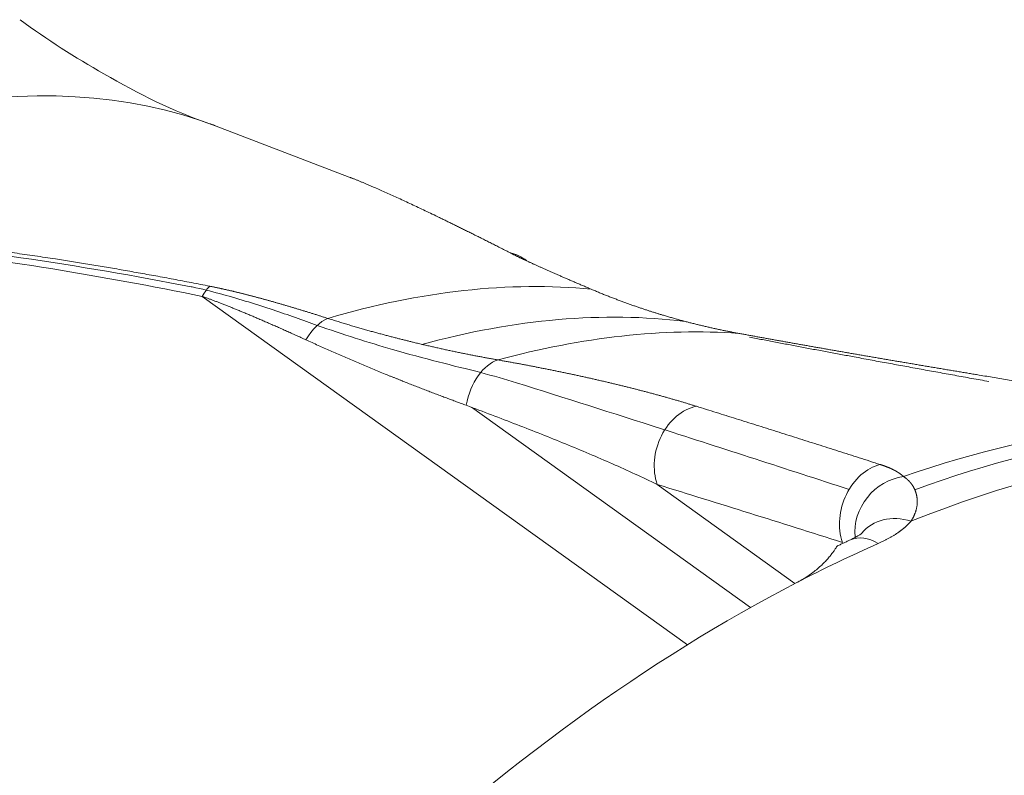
# Model space of a CAD drawing. Header units: millimetres. Extents: x 35469 to 44263, y -24881 to -16268.
# Tile 229 of 231: x 44151.27 to 44156.74, y -24496.73 to -24492.53. Entities that reach past the tile are written whole.
import ezdxf

# ---------------------------------------------------------------- set-up
doc = ezdxf.new("R2010")
doc.units = ezdxf.units.MM
doc.header["$LTSCALE"] = 0.3175
doc.layers.add('1轮廓实线层', color=7, linetype='Continuous', lineweight=18)

# ---------------------------------------------------------------- blocks, each defined once
blk = doc.blocks.new('MR20E-1840-Z')
at = {"layer": '1轮廓实线层'}
for p, q in [((15762.6374, -10777.1082), (15761.8744, -10776.8164)), ((15764.492, -10779.6963), (15761.7984, -10777.762)), ((15763.2928, -10778.377), (15764.8424, -10779.4897)), ((15764.3246, -10778.8065), (15765.0896, -10779.3559))]:
    blk.add_line(p, q, dxfattribs=at)
for centre, major_axis, ratio, start_param, end_param in [((15758.391, -10783.2797), (3.8729, 6.271), 0.556892, 0.105211, 0.851382), ((15763.4257, -10777.8068), (-0.1349, -0.268), 0.84632, 2.964574, 3.352845), ((15761.8189, -10777.9843), (0.0595, 0.294), 0.305414, 0.388968, 0.777239), ((15760.9274, -10784.8461), (-4.1693, -6.7508), 0.556892, 3.408294, 3.695737), ((15762.4688, -10778.1642), (0.0923, 0.2854), 0.513112, 0.414047, 1.144432), ((15761.3343, -10785.0975), (-4.2168, -6.8278), 0.556892, 3.391363, 3.677641), ((15761.7265, -10785.3397), (4.3105, 6.9796), 0.556892, 0.283632, 0.537214), ((15763.4459, -10778.4064), (0.0522, 0.2954), 0.622245, 0.303884, 1.545073), ((15764.5501, -10778.663), (0.0882, 0.2867), 0.786459, 0.405428, 2.316277), ((15764.1442, -10786.8328), (-4.8884, -7.9152), 0.556892, 3.362829, 3.741203), ((15764.3024, -10786.9305), (4.9262, 7.9764), 0.556892, 0.239284, 0.616222), ((15764.4685, -10787.0331), (4.9262, 7.9764), 0.556892, 0.175724, 0.645122), ((15765.5783, -10778.9841), (0.0906, 0.286), 0.783561, 0.446469, 2.322657), ((15765.7096, -10779.05), (-0.1985, -0.2249), 0.926345, 3.963198, 5.562653), ((15765.6932, -10779.2669), (-0.229, 0.1939), 0.828999, 5.179153, 6.304055), ((15765.5184, -10779.3879), (-0.1208, 0.2746), 0.64583, 5.529851, 6.283605), ((15764.5144, -10787.0614), (4.9262, 7.9764), 0.556892, 0.680019, 0.749147), ((15764.5144, -10787.0614), (4.9262, 7.9764), 0.556892, 0.749147, 1.118896)]:
    blk.add_ellipse(centre, major_axis=major_axis, ratio=ratio, start_param=start_param, end_param=end_param, dxfattribs=at)
for points, knots in [([(15761.8694, -10776.8123), (15761.858, -10776.8087), (15761.6542, -10776.7428), (15761.2724, -10776.5499), (15760.9371, -10776.3364), (15760.7861, -10776.2255)], [0, 0, 0, 0, 0.031157, 0.555403, 1, 1, 1, 1]), ([(15763.51, -10777.5209), (15763.5056, -10777.5187), (15763.497, -10777.5143), (15763.4841, -10777.5077), (15763.4712, -10777.5012), (15763.4585, -10777.4947), (15763.4458, -10777.4883), (15763.4332, -10777.4819), (15763.4208, -10777.4756), (15763.4083, -10777.4693), (15763.396, -10777.4631), (15763.3838, -10777.4569), (15763.3716, -10777.4508), (15763.3596, -10777.4448), (15763.3476, -10777.4387), (15763.3357, -10777.4328), (15763.3239, -10777.4269), (15763.3121, -10777.421), (15763.3005, -10777.4152), (15763.2889, -10777.4095), (15763.2775, -10777.4038), (15763.2661, -10777.3981), (15763.2548, -10777.3925), (15763.2436, -10777.387), (15763.2324, -10777.3815), (15763.2214, -10777.376), (15763.2104, -10777.3706), (15763.1996, -10777.3653), (15763.1888, -10777.36), (15763.1781, -10777.3547), (15763.1675, -10777.3495), (15763.157, -10777.3444), (15763.1465, -10777.3393), (15763.1362, -10777.3343), (15763.1259, -10777.3293), (15763.1157, -10777.3243), (15763.0821, -10777.308), (15763.0264, -10777.2813), (15762.951, -10777.2457), (15762.8796, -10777.2126), (15762.8122, -10777.1822), (15762.7665, -10777.1621), (15762.7401, -10777.1508), (15762.7317, -10777.1472), (15762.7233, -10777.1436), (15762.715, -10777.1401), (15762.7068, -10777.1367), (15762.6987, -10777.1333), (15762.6907, -10777.13), (15762.6828, -10777.1267), (15762.675, -10777.1235), (15762.6673, -10777.1204), (15762.6597, -10777.1173), (15762.6522, -10777.1143), (15762.6448, -10777.1113), (15762.6375, -10777.1084), (15762.6302, -10777.1055), (15762.624, -10777.1031), (15762.6202, -10777.1016), (15762.6188, -10777.1011)], [0, 0, 0, 0, 0.012782, 0.025506, 0.038171, 0.050778, 0.063326, 0.075817, 0.088249, 0.100623, 0.112939, 0.125197, 0.137397, 0.149539, 0.161622, 0.173648, 0.185616, 0.197527, 0.209379, 0.221174, 0.232911, 0.24459, 0.256211, 0.267776, 0.279282, 0.290731, 0.302123, 0.313457, 0.324734, 0.335953, 0.347115, 0.358221, 0.369268, 0.380259, 0.391193, 0.40207, 0.41289, 0.499345, 0.58383, 0.666375, 0.747009, 0.825765, 0.83667, 0.847521, 0.858318, 0.869062, 0.879751, 0.890388, 0.900971, 0.911501, 0.921977, 0.932401, 0.942772, 0.95309, 0.963356, 0.97357, 0.983731, 0.99384, 1, 1, 1, 1]), ([(15758.3162, -10777.5252), (15758.3187, -10777.5245), (15758.3238, -10777.5231), (15758.3314, -10777.5211), (15758.339, -10777.5191), (15758.3467, -10777.5171), (15758.3543, -10777.5152), (15758.362, -10777.5132), (15758.3698, -10777.5113), (15758.3776, -10777.5094), (15758.3854, -10777.5075), (15758.3932, -10777.5056), (15758.401, -10777.5038), (15758.4089, -10777.5019), (15758.4168, -10777.5001), (15758.4248, -10777.4983), (15758.4327, -10777.4965), (15758.4407, -10777.4948), (15758.4488, -10777.493), (15758.4568, -10777.4913), (15758.4649, -10777.4896), (15758.473, -10777.4879), (15758.4812, -10777.4862), (15758.4893, -10777.4846), (15758.4975, -10777.483), (15758.5057, -10777.4813), (15758.514, -10777.4798), (15758.5223, -10777.4782), (15758.5306, -10777.4766), (15758.5389, -10777.4751), (15758.5473, -10777.4736), (15758.5557, -10777.472), (15758.5641, -10777.4706), (15758.5726, -10777.4691), (15758.5811, -10777.4676), (15758.5896, -10777.4662), (15758.5981, -10777.4648), (15758.6067, -10777.4634), (15758.6153, -10777.462), (15758.6239, -10777.4607), (15758.6326, -10777.4593), (15758.6413, -10777.458), (15758.65, -10777.4567), (15758.6587, -10777.4554), (15758.6675, -10777.4541), (15758.6763, -10777.4529), (15758.6851, -10777.4517), (15758.694, -10777.4504), (15758.7029, -10777.4493), (15758.7118, -10777.4481), (15758.7208, -10777.4469), (15758.7297, -10777.4458), (15758.7387, -10777.4447), (15758.7478, -10777.4436), (15758.7568, -10777.4425), (15758.7659, -10777.4414), (15758.775, -10777.4403), (15758.7842, -10777.4393), (15758.7934, -10777.4383), (15758.8026, -10777.4373), (15758.8118, -10777.4363), (15758.8211, -10777.4354), (15758.8304, -10777.4344), (15758.8397, -10777.4335), (15758.849, -10777.4326), (15758.8584, -10777.4317), (15758.8678, -10777.4308), (15758.8773, -10777.43), (15758.8867, -10777.4292), (15758.8962, -10777.4283), (15758.9057, -10777.4275), (15758.9153, -10777.4268), (15758.9249, -10777.426), (15758.9345, -10777.4253), (15758.9441, -10777.4245), (15758.9538, -10777.4238), (15758.9635, -10777.4231), (15758.9732, -10777.4225), (15758.983, -10777.4218), (15758.9928, -10777.4212), (15759.0026, -10777.4206), (15759.0124, -10777.42), (15759.0223, -10777.4194), (15759.0322, -10777.4188), (15759.0422, -10777.4183), (15759.0521, -10777.4178), (15759.0621, -10777.4172), (15759.0721, -10777.4168), (15759.0822, -10777.4163), (15759.0923, -10777.4158), (15759.1024, -10777.4154), (15759.1125, -10777.415), (15759.1227, -10777.4146), (15759.1329, -10777.4142), (15759.1431, -10777.4138), (15759.1533, -10777.4135), (15759.1636, -10777.4131), (15759.1739, -10777.4128), (15759.1843, -10777.4125), (15759.1946, -10777.4123), (15759.205, -10777.412), (15759.2155, -10777.4118), (15759.2259, -10777.4115), (15759.2364, -10777.4113), (15759.2469, -10777.4111), (15759.2575, -10777.411), (15759.2681, -10777.4108), (15759.2787, -10777.4107), (15759.2893, -10777.4106), (15759.3, -10777.4105), (15759.3106, -10777.4104), (15759.3214, -10777.4103), (15759.3321, -10777.4103), (15759.3429, -10777.4102), (15759.3537, -10777.4102), (15759.3646, -10777.4102), (15759.3754, -10777.4103), (15759.3863, -10777.4103), (15759.3972, -10777.4104), (15759.4082, -10777.4105), (15759.4192, -10777.4105), (15759.4302, -10777.4107), (15759.4413, -10777.4108), (15759.4523, -10777.4109), (15759.4634, -10777.4111), (15759.4746, -10777.4113), (15759.4857, -10777.4115), (15759.4969, -10777.4117), (15759.5081, -10777.412), (15759.5194, -10777.4122), (15759.5307, -10777.4125), (15759.542, -10777.4128), (15759.5533, -10777.4131), (15759.5647, -10777.4134), (15759.5761, -10777.4138), (15759.5875, -10777.4141), (15759.599, -10777.4145), (15759.6105, -10777.4149), (15759.622, -10777.4153), (15759.6335, -10777.4157), (15759.6451, -10777.4162), (15759.6567, -10777.4167), (15759.6684, -10777.4172), (15759.68, -10777.4177), (15759.6917, -10777.4182), (15759.7034, -10777.4187), (15759.7152, -10777.4193), (15759.727, -10777.4198), (15759.7388, -10777.4204), (15759.7506, -10777.421), (15759.7625, -10777.4217), (15759.7744, -10777.4223), (15759.7864, -10777.423), (15759.7983, -10777.4237), (15759.8103, -10777.4244), (15759.8223, -10777.4251), (15759.8344, -10777.4258), (15759.8465, -10777.4265), (15759.8586, -10777.4273), (15759.8707, -10777.4281), (15759.8829, -10777.4289), (15759.8951, -10777.4297), (15759.9073, -10777.4306), (15759.9196, -10777.4314), (15759.9319, -10777.4323), (15759.9442, -10777.4332), (15759.9565, -10777.4341), (15759.9689, -10777.435), (15759.9813, -10777.4359), (15759.9938, -10777.4369), (15760.0062, -10777.4379), (15760.0187, -10777.4389), (15760.0313, -10777.4399), (15760.0438, -10777.4409), (15760.0564, -10777.442), (15760.069, -10777.443), (15760.0817, -10777.4441), (15760.0943, -10777.4452), (15760.1378, -10777.449), (15760.2125, -10777.456), (15760.3187, -10777.4668), (15760.4262, -10777.4787), (15760.535, -10777.4917), (15760.645, -10777.5057), (15760.7564, -10777.5207), (15760.8691, -10777.5368), (15760.9593, -10777.5503), (15761.0268, -10777.5608), (15761.0714, -10777.5678), (15761.1165, -10777.575), (15761.1619, -10777.5824), (15761.2077, -10777.59), (15761.254, -10777.5978), (15761.3006, -10777.6057), (15761.3476, -10777.6138), (15761.3951, -10777.6222), (15761.4429, -10777.6307), (15761.4911, -10777.6394), (15761.5398, -10777.6482), (15761.5888, -10777.6573), (15761.6383, -10777.6665), (15761.6881, -10777.676), (15761.7384, -10777.6856), (15761.789, -10777.6954), (15761.8229, -10777.702), (15761.8399, -10777.7054)], [0, 0, 0, 0, 0.002203, 0.004411, 0.006624, 0.008842, 0.011065, 0.013294, 0.015527, 0.017766, 0.02001, 0.02226, 0.024515, 0.026775, 0.029041, 0.031312, 0.033589, 0.035871, 0.03816, 0.040454, 0.042753, 0.045059, 0.04737, 0.049687, 0.052011, 0.05434, 0.056675, 0.059016, 0.061363, 0.063717, 0.066077, 0.068442, 0.070815, 0.073193, 0.075578, 0.077969, 0.080367, 0.082771, 0.085181, 0.087598, 0.090022, 0.092452, 0.094889, 0.097333, 0.099783, 0.10224, 0.104704, 0.107175, 0.109653, 0.112137, 0.114628, 0.117127, 0.119632, 0.122145, 0.124664, 0.127191, 0.129725, 0.132266, 0.134814, 0.137369, 0.139932, 0.142502, 0.145079, 0.147664, 0.150256, 0.152855, 0.155462, 0.158077, 0.160698, 0.163328, 0.165965, 0.16861, 0.171262, 0.173922, 0.176589, 0.179265, 0.181948, 0.184639, 0.187337, 0.190044, 0.192758, 0.19548, 0.19821, 0.200948, 0.203694, 0.206448, 0.20921, 0.21198, 0.214758, 0.217545, 0.220339, 0.223141, 0.225952, 0.228771, 0.231598, 0.234433, 0.237276, 0.240128, 0.242988, 0.245856, 0.248733, 0.251618, 0.254511, 0.257413, 0.260323, 0.263242, 0.266169, 0.269105, 0.272049, 0.275002, 0.277963, 0.280933, 0.283911, 0.286899, 0.289894, 0.292899, 0.295912, 0.298933, 0.301964, 0.305003, 0.308051, 0.311108, 0.314173, 0.317248, 0.320331, 0.323423, 0.326524, 0.329633, 0.332752, 0.33588, 0.339016, 0.342162, 0.345316, 0.348479, 0.351652, 0.354833, 0.358024, 0.361223, 0.364432, 0.36765, 0.370876, 0.374112, 0.377357, 0.380611, 0.383875, 0.387147, 0.390429, 0.39372, 0.39702, 0.400329, 0.403648, 0.406976, 0.410313, 0.41366, 0.417015, 0.42038, 0.423755, 0.427139, 0.430532, 0.433934, 0.437346, 0.440768, 0.444198, 0.447639, 0.451088, 0.454547, 0.458016, 0.461494, 0.464981, 0.468478, 0.471985, 0.475501, 0.479027, 0.482562, 0.486107, 0.489661, 0.493225, 0.496799, 0.500382, 0.530007, 0.560075, 0.590593, 0.621563, 0.652993, 0.684884, 0.717243, 0.750072, 0.762841, 0.775741, 0.788771, 0.801931, 0.815222, 0.828644, 0.842197, 0.855882, 0.869698, 0.883647, 0.897727, 0.911939, 0.926284, 0.940762, 0.955372, 0.970115, 0.984991, 1, 1, 1, 1]), ([(15758.3233, -10777.5381), (15758.4751, -10777.4975), (15758.6324, -10777.4714), (15758.9597, -10777.4364), (15759.1321, -10777.4288), (15759.4709, -10777.4271), (15759.6384, -10777.4329), (15760.1373, -10777.4633), (15760.4651, -10777.5007), (15761.1091, -10777.5931), (15761.4248, -10777.6479), (15761.7356, -10777.708)], [0, 0, 0, 0, 0.135049, 0.135049, 0.280165, 0.280165, 0.425281, 0.425281, 0.715512, 0.715512, 1, 1, 1, 1]), ([(15761.7984, -10777.762), (15761.2417, -10777.6493), (15760.6791, -10777.5524), (15759.8125, -10777.4675), (15759.5191, -10777.4493), (15758.9192, -10777.4561), (15758.6218, -10777.4788), (15758.3316, -10777.5545)], [0, 0, 0, 0, 0.5, 0.5, 0.75, 0.75, 1, 1, 1, 1]), ([(15763.9584, -10777.7221), (15763.9547, -10777.7205), (15763.9474, -10777.7174), (15763.9365, -10777.7128), (15763.9257, -10777.7082), (15763.9151, -10777.7037), (15763.9045, -10777.6992), (15763.8941, -10777.6947), (15763.8838, -10777.6903), (15763.8736, -10777.686), (15763.8635, -10777.6816), (15763.8535, -10777.6773), (15763.8436, -10777.6731), (15763.8339, -10777.6689), (15763.8242, -10777.6647), (15763.8147, -10777.6606), (15763.8053, -10777.6565), (15763.796, -10777.6525), (15763.7869, -10777.6485), (15763.7778, -10777.6446), (15763.7689, -10777.6406), (15763.7601, -10777.6368), (15763.7514, -10777.6329), (15763.7428, -10777.6292), (15763.7343, -10777.6254), (15763.7259, -10777.6217), (15763.7177, -10777.618), (15763.7095, -10777.6144), (15763.7015, -10777.6109), (15763.6936, -10777.6073), (15763.6858, -10777.6038), (15763.6781, -10777.6004), (15763.6706, -10777.597), (15763.6631, -10777.5936), (15763.6558, -10777.5903), (15763.6486, -10777.587), (15763.6415, -10777.5837), (15763.6345, -10777.5805), (15763.6277, -10777.5774), (15763.6209, -10777.5743), (15763.6143, -10777.5712), (15763.6077, -10777.5682), (15763.6013, -10777.5652), (15763.595, -10777.5622), (15763.5889, -10777.5593), (15763.5828, -10777.5565), (15763.5768, -10777.5537), (15763.571, -10777.5509), (15763.5653, -10777.5482), (15763.5597, -10777.5455), (15763.5542, -10777.5428), (15763.5488, -10777.5402), (15763.5436, -10777.5376), (15763.5384, -10777.5351), (15763.5334, -10777.5326), (15763.5285, -10777.5302), (15763.5237, -10777.5278), (15763.519, -10777.5255), (15763.5144, -10777.5232), (15763.5114, -10777.5216), (15763.51, -10777.5209)], [0, 0, 0, 0, 0.022037, 0.043901, 0.065593, 0.087113, 0.108461, 0.129638, 0.150643, 0.171476, 0.192138, 0.212629, 0.232949, 0.253099, 0.273078, 0.292886, 0.312525, 0.331993, 0.351292, 0.370421, 0.389381, 0.408172, 0.426794, 0.445247, 0.463532, 0.481649, 0.499598, 0.517379, 0.534993, 0.55244, 0.569721, 0.586835, 0.603782, 0.620564, 0.637181, 0.653632, 0.669918, 0.68604, 0.701998, 0.717792, 0.733423, 0.748891, 0.764196, 0.77934, 0.794321, 0.809142, 0.823801, 0.838301, 0.852641, 0.866821, 0.880843, 0.894707, 0.908413, 0.921963, 0.935356, 0.948593, 0.961676, 0.974604, 0.987378, 1, 1, 1, 1]), ([(15762.437, -10777.9226), (15762.3566, -10777.8934), (15762.2749, -10777.8648), (15762.1012, -10777.8071), (15762.0089, -10777.778), (15761.8638, -10777.7379), (15761.8142, -10777.7251), (15761.7539, -10777.7119), (15761.7448, -10777.71), (15761.7356, -10777.7081)], [0, 0, 0, 0, 0.369486, 0.369486, 0.76653, 0.76653, 0.965053, 0.965053, 1, 1, 1, 1]), ([(15761.8399, -10777.7054), (15761.842, -10777.7058), (15761.846, -10777.7066), (15761.8521, -10777.7078), (15761.8583, -10777.709), (15761.8645, -10777.7103), (15761.8707, -10777.7116), (15761.877, -10777.7129), (15761.8833, -10777.7142), (15761.8897, -10777.7156), (15761.8961, -10777.717), (15761.9025, -10777.7184), (15761.909, -10777.7198), (15761.9155, -10777.7212), (15761.922, -10777.7227), (15761.9286, -10777.7242), (15761.9352, -10777.7257), (15761.9419, -10777.7272), (15761.9486, -10777.7288), (15761.9553, -10777.7303), (15761.9621, -10777.7319), (15761.9689, -10777.7335), (15761.9757, -10777.7352), (15761.9826, -10777.7368), (15761.9895, -10777.7385), (15761.9965, -10777.7402), (15762.0035, -10777.7419), (15762.0106, -10777.7436), (15762.0176, -10777.7454), (15762.0248, -10777.7472), (15762.0319, -10777.749), (15762.0391, -10777.7508), (15762.0464, -10777.7527), (15762.0536, -10777.7545), (15762.0609, -10777.7564), (15762.0683, -10777.7583), (15762.0757, -10777.7603), (15762.0831, -10777.7622), (15762.0906, -10777.7642), (15762.0981, -10777.7662), (15762.1056, -10777.7682), (15762.1132, -10777.7702), (15762.1208, -10777.7723), (15762.1285, -10777.7744), (15762.1362, -10777.7765), (15762.1439, -10777.7786), (15762.1517, -10777.7807), (15762.1595, -10777.7829), (15762.1674, -10777.7851), (15762.1753, -10777.7873), (15762.1832, -10777.7895), (15762.1912, -10777.7918), (15762.1992, -10777.7941), (15762.2072, -10777.7963), (15762.2153, -10777.7987), (15762.2234, -10777.801), (15762.2316, -10777.8033), (15762.2398, -10777.8057), (15762.248, -10777.8081), (15762.2563, -10777.8105), (15762.2646, -10777.813), (15762.273, -10777.8154), (15762.2814, -10777.8179), (15762.2898, -10777.8204), (15762.2983, -10777.8229), (15762.3068, -10777.8255), (15762.3153, -10777.8281), (15762.3239, -10777.8306), (15762.3325, -10777.8333), (15762.3412, -10777.8359), (15762.3499, -10777.8385), (15762.3587, -10777.8412), (15762.3674, -10777.8439), (15762.3763, -10777.8466), (15762.3851, -10777.8493), (15762.394, -10777.8521), (15762.4029, -10777.8549), (15762.4119, -10777.8577), (15762.4209, -10777.8605), (15762.43, -10777.8633), (15762.4391, -10777.8662), (15762.4482, -10777.8691), (15762.4574, -10777.872), (15762.4666, -10777.8749), (15762.4758, -10777.8778), (15762.4851, -10777.8808), (15762.4913, -10777.8828), (15762.4944, -10777.8838)], [0, 0, 0, 0, 0.008596, 0.017263, 0.026001, 0.034811, 0.043693, 0.052646, 0.061672, 0.07077, 0.079941, 0.089184, 0.098501, 0.107891, 0.117354, 0.126891, 0.136501, 0.146186, 0.155944, 0.165777, 0.175684, 0.185666, 0.195723, 0.205854, 0.216061, 0.226343, 0.2367, 0.247132, 0.25764, 0.268224, 0.278884, 0.28962, 0.300432, 0.31132, 0.322285, 0.333326, 0.344444, 0.355638, 0.366909, 0.378257, 0.389683, 0.401185, 0.412765, 0.424422, 0.436156, 0.447968, 0.459858, 0.471825, 0.483871, 0.495994, 0.508195, 0.520474, 0.532831, 0.545267, 0.557781, 0.570373, 0.583044, 0.595794, 0.608622, 0.621528, 0.634514, 0.647578, 0.660722, 0.673944, 0.687245, 0.700626, 0.714086, 0.727625, 0.741243, 0.754941, 0.768718, 0.782574, 0.79651, 0.810526, 0.824622, 0.838797, 0.853052, 0.867386, 0.881801, 0.896296, 0.91087, 0.925525, 0.940259, 0.955074, 0.969969, 0.984944, 1, 1, 1, 1]), ([(15764.7771, -10777.9672), (15764.7737, -10777.9666), (15764.7669, -10777.9653), (15764.7568, -10777.9634), (15764.7466, -10777.9615), (15764.7364, -10777.9595), (15764.7262, -10777.9575), (15764.716, -10777.9555), (15764.7057, -10777.9534), (15764.6955, -10777.9514), (15764.6852, -10777.9492), (15764.6748, -10777.9471), (15764.6645, -10777.9449), (15764.6541, -10777.9427), (15764.6437, -10777.9404), (15764.6333, -10777.9381), (15764.6228, -10777.9358), (15764.6123, -10777.9334), (15764.6018, -10777.931), (15764.5913, -10777.9286), (15764.5808, -10777.9261), (15764.5702, -10777.9236), (15764.5596, -10777.9211), (15764.549, -10777.9185), (15764.5384, -10777.9159), (15764.5277, -10777.9132), (15764.517, -10777.9105), (15764.5063, -10777.9078), (15764.4956, -10777.905), (15764.4848, -10777.9022), (15764.474, -10777.8994), (15764.4632, -10777.8965), (15764.4524, -10777.8935), (15764.4416, -10777.8906), (15764.4307, -10777.8876), (15764.4198, -10777.8845), (15764.4089, -10777.8814), (15764.3979, -10777.8783), (15764.387, -10777.8751), (15764.376, -10777.8719), (15764.365, -10777.8686), (15764.3522, -10777.8648), (15764.3376, -10777.8604), (15764.321, -10777.8552), (15764.304, -10777.8499), (15764.2866, -10777.8444), (15764.2689, -10777.8386), (15764.2508, -10777.8326), (15764.2322, -10777.8264), (15764.2134, -10777.82), (15764.1941, -10777.8133), (15764.1745, -10777.8064), (15764.1545, -10777.7992), (15764.1341, -10777.7917), (15764.1134, -10777.784), (15764.0923, -10777.7761), (15764.0709, -10777.7678), (15764.0491, -10777.7592), (15764.0269, -10777.7504), (15764.0044, -10777.7413), (15763.9815, -10777.7318), (15763.9661, -10777.7253), (15763.9584, -10777.7221)], [0, 0, 0, 0, 0.011491, 0.023034, 0.034628, 0.046274, 0.05797, 0.069719, 0.081519, 0.09337, 0.105273, 0.117227, 0.129234, 0.141292, 0.153401, 0.165563, 0.177776, 0.190041, 0.202358, 0.214727, 0.227148, 0.239621, 0.252146, 0.264722, 0.277351, 0.290032, 0.302766, 0.315551, 0.328389, 0.341278, 0.35422, 0.367215, 0.380261, 0.39336, 0.406512, 0.419715, 0.432972, 0.44628, 0.459641, 0.473055, 0.486521, 0.500039, 0.519994, 0.54048, 0.561496, 0.583043, 0.605121, 0.627729, 0.650869, 0.674539, 0.69874, 0.723472, 0.748735, 0.774529, 0.800855, 0.827711, 0.855098, 0.883016, 0.911465, 0.940446, 0.969957, 1, 1, 1, 1]), ([(15762.3736, -10778.003), (15762.369, -10778.0009), (15762.3598, -10777.9967), (15762.3461, -10777.9904), (15762.3325, -10777.9842), (15762.319, -10777.9781), (15762.3056, -10777.9721), (15762.2924, -10777.9661), (15762.2792, -10777.9602), (15762.2662, -10777.9543), (15762.2533, -10777.9486), (15762.2404, -10777.9429), (15762.2277, -10777.9372), (15762.2152, -10777.9317), (15762.2027, -10777.9262), (15762.1903, -10777.9207), (15762.1781, -10777.9154), (15762.166, -10777.9101), (15762.1539, -10777.9048), (15762.142, -10777.8997), (15762.1302, -10777.8946), (15762.1186, -10777.8896), (15762.107, -10777.8846), (15762.0956, -10777.8797), (15762.0842, -10777.8749), (15762.073, -10777.8702), (15762.0619, -10777.8655), (15762.051, -10777.8609), (15762.0401, -10777.8563), (15762.0293, -10777.8518), (15762.0187, -10777.8474), (15762.0082, -10777.8431), (15761.9978, -10777.8388), (15761.9875, -10777.8346), (15761.9773, -10777.8305), (15761.9673, -10777.8264), (15761.9573, -10777.8224), (15761.9475, -10777.8185), (15761.9378, -10777.8146), (15761.9282, -10777.8108), (15761.9187, -10777.8071), (15761.9094, -10777.8034), (15761.9001, -10777.7998), (15761.891, -10777.7963), (15761.882, -10777.7928), (15761.8731, -10777.7894), (15761.8643, -10777.7861), (15761.8557, -10777.7829), (15761.8472, -10777.7797), (15761.8387, -10777.7766), (15761.8304, -10777.7735), (15761.8223, -10777.7705), (15761.8142, -10777.7676), (15761.8062, -10777.7648), (15761.801, -10777.7629), (15761.7984, -10777.762)], [0, 0, 0, 0, 0.025109, 0.049977, 0.074604, 0.09899, 0.123134, 0.147037, 0.170699, 0.194119, 0.217299, 0.240238, 0.262936, 0.285393, 0.30761, 0.329585, 0.351321, 0.372815, 0.394069, 0.415083, 0.435856, 0.456389, 0.476682, 0.496735, 0.516548, 0.536121, 0.555454, 0.574548, 0.593402, 0.612017, 0.630392, 0.648528, 0.666425, 0.684083, 0.701502, 0.718682, 0.735624, 0.752328, 0.768793, 0.78502, 0.80101, 0.816761, 0.832275, 0.847552, 0.862592, 0.877394, 0.89196, 0.90629, 0.920383, 0.934241, 0.947863, 0.961249, 0.974401, 0.987318, 1, 1, 1, 1]), ([(15762.4944, -10777.8838), (15762.4993, -10777.8853), (15762.5089, -10777.8884), (15762.5233, -10777.8929), (15762.5376, -10777.8974), (15762.5518, -10777.9018), (15762.5658, -10777.9061), (15762.5797, -10777.9103), (15762.5935, -10777.9145), (15762.6071, -10777.9186), (15762.6207, -10777.9226), (15762.634, -10777.9266), (15762.6473, -10777.9304), (15762.6604, -10777.9343), (15762.6734, -10777.938), (15762.6863, -10777.9417), (15762.699, -10777.9454), (15762.7116, -10777.9489), (15762.7241, -10777.9524), (15762.7364, -10777.9559), (15762.7487, -10777.9593), (15762.7607, -10777.9626), (15762.7727, -10777.9658), (15762.7845, -10777.969), (15762.7962, -10777.9722), (15762.8077, -10777.9753), (15762.8192, -10777.9783), (15762.8305, -10777.9813), (15762.8416, -10777.9842), (15762.8526, -10777.9871), (15762.8635, -10777.9899), (15762.8743, -10777.9927), (15762.8849, -10777.9954), (15762.8954, -10777.9981), (15762.9058, -10778.0007), (15762.916, -10778.0033), (15762.9261, -10778.0058), (15762.9361, -10778.0083), (15762.9459, -10778.0107), (15762.9556, -10778.0131), (15762.9652, -10778.0154), (15762.9801, -10778.019), (15763.0003, -10778.0239), (15763.0257, -10778.0299), (15763.0509, -10778.0357), (15763.0758, -10778.0414), (15763.1005, -10778.047), (15763.1249, -10778.0524), (15763.1491, -10778.0577), (15763.173, -10778.0628), (15763.1967, -10778.0679), (15763.2202, -10778.0727), (15763.2433, -10778.0775), (15763.2663, -10778.0821), (15763.289, -10778.0866), (15763.3114, -10778.091), (15763.3336, -10778.0952), (15763.3555, -10778.0994), (15763.3772, -10778.1034), (15763.3986, -10778.1073), (15763.4198, -10778.1111), (15763.4338, -10778.1136), (15763.4407, -10778.1148)], [0, 0, 0, 0, 0.015087, 0.030041, 0.044863, 0.059552, 0.074108, 0.088531, 0.102822, 0.11698, 0.131005, 0.144897, 0.158657, 0.172284, 0.185778, 0.19914, 0.212368, 0.225464, 0.238428, 0.251258, 0.263956, 0.276521, 0.288954, 0.301253, 0.313421, 0.325455, 0.337357, 0.349125, 0.360762, 0.372265, 0.383636, 0.394874, 0.40598, 0.416953, 0.427793, 0.438501, 0.449076, 0.459518, 0.469828, 0.480005, 0.490049, 0.499961, 0.526945, 0.553719, 0.580283, 0.606637, 0.632782, 0.658718, 0.684445, 0.709964, 0.735274, 0.760375, 0.785269, 0.809955, 0.834434, 0.858705, 0.882769, 0.906627, 0.930279, 0.953725, 0.976965, 1, 1, 1, 1]), ([(15762.437, -10777.9226), (15762.578, -10777.9725), (15762.7182, -10778.0169), (15763.0274, -10778.1064), (15763.1951, -10778.1478), (15763.3448, -10778.1839)], [0, 0, 0, 0, 0.442358, 0.442358, 1, 1, 1, 1]), ([(15763.2635, -10778.3663), (15763.259, -10778.3647), (15763.25, -10778.3614), (15763.2364, -10778.3564), (15763.2228, -10778.3514), (15763.2092, -10778.3464), (15763.1955, -10778.3413), (15763.1817, -10778.3362), (15763.1679, -10778.3311), (15763.154, -10778.3259), (15763.1401, -10778.3207), (15763.1262, -10778.3154), (15763.1121, -10778.3101), (15763.0981, -10778.3048), (15763.084, -10778.2995), (15763.0698, -10778.294), (15763.0556, -10778.2886), (15763.0414, -10778.2831), (15763.027, -10778.2776), (15763.0127, -10778.2721), (15762.9983, -10778.2665), (15762.9838, -10778.2608), (15762.9694, -10778.2552), (15762.9548, -10778.2495), (15762.9402, -10778.2437), (15762.9256, -10778.2379), (15762.9109, -10778.2321), (15762.8962, -10778.2262), (15762.8814, -10778.2203), (15762.8666, -10778.2144), (15762.8517, -10778.2084), (15762.8368, -10778.2024), (15762.8152, -10778.1936), (15762.7869, -10778.1821), (15762.752, -10778.1677), (15762.7172, -10778.1532), (15762.6824, -10778.1386), (15762.6477, -10778.1239), (15762.6131, -10778.1091), (15762.5786, -10778.0943), (15762.5442, -10778.0793), (15762.5099, -10778.0642), (15762.4757, -10778.0491), (15762.4415, -10778.0338), (15762.4075, -10778.0185), (15762.3849, -10778.0081), (15762.3736, -10778.003)], [0, 0, 0, 0, 0.015511, 0.031062, 0.046655, 0.062289, 0.077964, 0.09368, 0.109437, 0.125235, 0.141075, 0.156956, 0.172878, 0.188841, 0.204845, 0.220891, 0.236978, 0.253106, 0.269275, 0.285486, 0.301738, 0.318031, 0.334366, 0.350742, 0.367159, 0.383618, 0.400118, 0.416659, 0.433242, 0.449866, 0.466532, 0.483239, 0.499988, 0.539143, 0.578182, 0.617105, 0.655913, 0.694605, 0.733182, 0.771643, 0.80999, 0.848221, 0.886338, 0.924339, 0.962227, 1, 1, 1, 1]), ([(15766.1123, -10778.1987), (15766.1076, -10778.1979), (15766.0984, -10778.1964), (15766.0845, -10778.194), (15766.0706, -10778.1917), (15766.0568, -10778.1894), (15766.043, -10778.1871), (15766.0292, -10778.1848), (15766.0154, -10778.1825), (15766.0017, -10778.1802), (15765.988, -10778.1779), (15765.9744, -10778.1756), (15765.9607, -10778.1733), (15765.9471, -10778.171), (15765.9335, -10778.1688), (15765.92, -10778.1665), (15765.9064, -10778.1642), (15765.8929, -10778.1619), (15765.8795, -10778.1597), (15765.866, -10778.1574), (15765.8526, -10778.1552), (15765.8392, -10778.1529), (15765.8259, -10778.1507), (15765.8125, -10778.1484), (15765.7992, -10778.1462), (15765.7859, -10778.1439), (15765.7727, -10778.1417), (15765.7595, -10778.1394), (15765.7463, -10778.1372), (15765.7331, -10778.135), (15765.72, -10778.1328), (15765.7068, -10778.1305), (15765.6938, -10778.1283), (15765.6807, -10778.1261), (15765.6677, -10778.1239), (15765.6547, -10778.1217), (15765.6417, -10778.1195), (15765.6287, -10778.1173), (15765.6158, -10778.1151), (15765.6029, -10778.1129), (15765.5901, -10778.1107), (15765.5772, -10778.1085), (15765.5644, -10778.1063), (15765.5516, -10778.1041), (15765.5388, -10778.1019), (15765.5261, -10778.0997), (15765.5134, -10778.0975), (15765.5007, -10778.0954), (15765.4881, -10778.0932), (15765.4755, -10778.091), (15765.4629, -10778.0889), (15765.4503, -10778.0867), (15765.4377, -10778.0845), (15765.4252, -10778.0824), (15765.4127, -10778.0802), (15765.4003, -10778.078), (15765.3878, -10778.0759), (15765.3754, -10778.0737), (15765.363, -10778.0716), (15765.3507, -10778.0694), (15765.3383, -10778.0673), (15765.326, -10778.0652), (15765.3138, -10778.063), (15765.3015, -10778.0609), (15765.2893, -10778.0588), (15765.2771, -10778.0566), (15765.2649, -10778.0545), (15765.2528, -10778.0524), (15765.2406, -10778.0502), (15765.2286, -10778.0481), (15765.2165, -10778.046), (15765.2044, -10778.0439), (15765.1924, -10778.0418), (15765.1804, -10778.0397), (15765.1685, -10778.0375), (15765.1565, -10778.0354), (15765.1446, -10778.0333), (15765.1327, -10778.0312), (15765.1209, -10778.0291), (15765.1091, -10778.027), (15765.0973, -10778.0249), (15765.0855, -10778.0228), (15765.0737, -10778.0207), (15765.062, -10778.0187), (15765.0503, -10778.0166), (15765.0386, -10778.0145), (15765.027, -10778.0124), (15765.0153, -10778.0103), (15765.0037, -10778.0082), (15764.9922, -10778.0062), (15764.9806, -10778.0041), (15764.9691, -10778.002), (15764.9576, -10778), (15764.9461, -10777.9979), (15764.9347, -10777.9958), (15764.9232, -10777.9938), (15764.9118, -10777.9917), (15764.9005, -10777.9897), (15764.8891, -10777.9876), (15764.8778, -10777.9855), (15764.8665, -10777.9835), (15764.8552, -10777.9814), (15764.844, -10777.9794), (15764.8328, -10777.9774), (15764.8216, -10777.9753), (15764.8104, -10777.9733), (15764.7993, -10777.9712), (15764.7882, -10777.9692), (15764.7808, -10777.9679), (15764.7771, -10777.9672)], [0, 0, 0, 0, 0.009675, 0.019342, 0.029001, 0.038652, 0.048295, 0.05793, 0.067557, 0.077177, 0.086788, 0.096392, 0.105988, 0.115576, 0.125157, 0.134731, 0.144297, 0.153855, 0.163407, 0.172951, 0.182488, 0.192017, 0.20154, 0.211055, 0.220564, 0.230066, 0.23956, 0.249048, 0.25853, 0.268004, 0.277472, 0.286933, 0.296388, 0.305836, 0.315278, 0.324714, 0.334143, 0.343566, 0.352983, 0.362393, 0.371798, 0.381196, 0.390589, 0.399975, 0.409356, 0.418731, 0.4281, 0.437464, 0.446822, 0.456174, 0.465521, 0.474862, 0.484198, 0.493528, 0.502853, 0.512173, 0.521488, 0.530798, 0.540102, 0.549401, 0.558696, 0.567985, 0.57727, 0.58655, 0.595825, 0.605095, 0.614361, 0.623622, 0.632878, 0.64213, 0.651378, 0.660621, 0.66986, 0.679094, 0.688325, 0.697551, 0.706773, 0.71599, 0.725204, 0.734414, 0.74362, 0.752822, 0.76202, 0.771215, 0.780405, 0.789592, 0.798776, 0.807956, 0.817132, 0.826305, 0.835475, 0.844641, 0.853804, 0.862963, 0.872119, 0.881273, 0.890423, 0.89957, 0.908714, 0.917855, 0.926993, 0.936129, 0.945261, 0.954391, 0.963518, 0.972642, 0.981764, 0.990883, 1, 1, 1, 1]), ([(15763.4407, -10778.1148), (15763.4445, -10778.1155), (15763.4521, -10778.1168), (15763.4634, -10778.1188), (15763.4747, -10778.1208), (15763.486, -10778.1228), (15763.4973, -10778.1249), (15763.5086, -10778.1269), (15763.5198, -10778.129), (15763.531, -10778.131), (15763.5422, -10778.1331), (15763.5534, -10778.1351), (15763.5646, -10778.1372), (15763.5757, -10778.1393), (15763.5869, -10778.1414), (15763.598, -10778.1435), (15763.6091, -10778.1456), (15763.6201, -10778.1477), (15763.6312, -10778.1498), (15763.6422, -10778.1519), (15763.6532, -10778.1541), (15763.6642, -10778.1562), (15763.6752, -10778.1584), (15763.6862, -10778.1605), (15763.6971, -10778.1627), (15763.708, -10778.1648), (15763.7189, -10778.167), (15763.7298, -10778.1692), (15763.7406, -10778.1714), (15763.7515, -10778.1736), (15763.7623, -10778.1758), (15763.7731, -10778.178), (15763.7839, -10778.1802), (15763.7946, -10778.1825), (15763.8054, -10778.1847), (15763.8161, -10778.1869), (15763.8268, -10778.1892), (15763.8375, -10778.1914), (15763.8481, -10778.1937), (15763.8588, -10778.196), (15763.8694, -10778.1983), (15763.88, -10778.2005), (15763.8906, -10778.2028), (15763.9011, -10778.2051), (15763.9117, -10778.2074), (15763.9222, -10778.2098), (15763.9327, -10778.2121), (15763.9432, -10778.2144), (15763.9536, -10778.2168), (15763.9641, -10778.2191), (15763.9745, -10778.2215), (15763.9849, -10778.2238), (15763.9953, -10778.2262), (15764.0056, -10778.2286), (15764.016, -10778.231), (15764.0263, -10778.2334), (15764.0366, -10778.2358), (15764.0468, -10778.2382), (15764.0571, -10778.2406), (15764.0673, -10778.243), (15764.0775, -10778.2454), (15764.0877, -10778.2479), (15764.0979, -10778.2503), (15764.108, -10778.2528), (15764.1182, -10778.2553), (15764.1283, -10778.2577), (15764.1384, -10778.2602), (15764.1484, -10778.2627), (15764.1585, -10778.2652), (15764.1685, -10778.2677), (15764.1785, -10778.2702), (15764.1885, -10778.2727), (15764.1984, -10778.2753), (15764.2084, -10778.2778), (15764.2183, -10778.2803), (15764.2282, -10778.2829), (15764.238, -10778.2855), (15764.2479, -10778.288), (15764.2577, -10778.2906), (15764.2675, -10778.2932), (15764.2773, -10778.2958), (15764.2871, -10778.2984), (15764.2968, -10778.301), (15764.3065, -10778.3036), (15764.3162, -10778.3063), (15764.3259, -10778.3089), (15764.3356, -10778.3116), (15764.3452, -10778.3142), (15764.3548, -10778.3169), (15764.3644, -10778.3196), (15764.374, -10778.3222), (15764.3835, -10778.3249), (15764.393, -10778.3276), (15764.4025, -10778.3303), (15764.412, -10778.3331), (15764.4214, -10778.3358), (15764.4309, -10778.3385), (15764.4403, -10778.3413), (15764.4497, -10778.344), (15764.459, -10778.3468), (15764.4684, -10778.3496), (15764.4777, -10778.3524), (15764.487, -10778.3551), (15764.4963, -10778.358), (15764.5055, -10778.3608), (15764.5147, -10778.3636), (15764.5239, -10778.3664), (15764.5331, -10778.3693), (15764.5392, -10778.3712), (15764.5423, -10778.3721)], [0, 0, 0, 0, 0.009117, 0.018236, 0.027358, 0.036482, 0.045609, 0.054739, 0.063871, 0.073007, 0.082145, 0.091286, 0.10043, 0.109577, 0.118727, 0.127881, 0.137037, 0.146196, 0.155359, 0.164525, 0.173695, 0.182868, 0.192044, 0.201224, 0.210408, 0.219595, 0.228785, 0.23798, 0.247178, 0.25638, 0.265586, 0.274796, 0.28401, 0.293227, 0.302449, 0.311675, 0.320906, 0.33014, 0.339379, 0.348622, 0.35787, 0.367122, 0.376378, 0.385639, 0.394905, 0.404175, 0.41345, 0.42273, 0.432015, 0.441304, 0.450599, 0.459898, 0.469202, 0.478512, 0.487827, 0.497147, 0.506472, 0.515802, 0.525138, 0.534479, 0.543826, 0.553178, 0.562536, 0.5719, 0.581269, 0.590644, 0.600025, 0.609411, 0.618804, 0.628202, 0.637607, 0.647017, 0.656434, 0.665857, 0.675286, 0.684722, 0.694164, 0.703612, 0.713067, 0.722528, 0.731996, 0.74147, 0.750952, 0.76044, 0.769934, 0.779436, 0.788945, 0.79846, 0.807983, 0.817512, 0.827049, 0.836593, 0.846145, 0.855703, 0.865269, 0.874843, 0.884424, 0.894012, 0.903608, 0.913212, 0.922823, 0.932443, 0.94207, 0.951705, 0.961348, 0.970999, 0.980658, 0.990325, 1, 1, 1, 1]), ([(15767.662, -10778.4636), (15767.6324, -10778.4585), (15767.5733, -10778.4482), (15767.4848, -10778.4327), (15767.3967, -10778.4174), (15767.3089, -10778.4022), (15767.2213, -10778.3871), (15767.1341, -10778.372), (15767.0473, -10778.3571), (15766.9607, -10778.3422), (15766.8744, -10778.3275), (15766.7885, -10778.3128), (15766.7029, -10778.2982), (15766.6176, -10778.2837), (15766.5326, -10778.2693), (15766.4479, -10778.255), (15766.3636, -10778.2408), (15766.2795, -10778.2267), (15766.1958, -10778.2126), (15766.1401, -10778.2033), (15766.1123, -10778.1987)], [0, 0, 0, 0, 0.057359, 0.114506, 0.17144, 0.228162, 0.284672, 0.34097, 0.397056, 0.452929, 0.508591, 0.56404, 0.619277, 0.674302, 0.729115, 0.783716, 0.838105, 0.892282, 0.946247, 1, 1, 1, 1]), ([(15765.3897, -10778.8339), (15765.0418, -10778.7202), (15764.6944, -10778.6077), (15764.0789, -10778.4107), (15763.8107, -10778.3255), (15763.5428, -10778.2413)], [0, 0, 0, 0, 0.563767, 0.563767, 1, 1, 1, 1]), ([(15764.3246, -10778.8065), (15764.2434, -10778.767), (15764.1604, -10778.7287), (15763.9906, -10778.6538), (15763.9039, -10778.6172), (15763.7268, -10778.5448), (15763.6364, -10778.5091), (15763.4524, -10778.4378), (15763.3587, -10778.4022), (15763.2635, -10778.3663)], [0, 0, 0, 0, 0.25, 0.25, 0.5, 0.5, 0.75, 0.75, 1, 1, 1, 1]), ([(15764.5423, -10778.3721), (15764.5605, -10778.3778), (15764.5971, -10778.3892), (15764.6521, -10778.4064), (15764.7073, -10778.4238), (15764.7628, -10778.4412), (15764.8184, -10778.4587), (15764.8744, -10778.4763), (15764.9305, -10778.494), (15764.9869, -10778.5118), (15765.0435, -10778.5297), (15765.1003, -10778.5477), (15765.1574, -10778.5659), (15765.2147, -10778.5841), (15765.2722, -10778.6024), (15765.33, -10778.6208), (15765.388, -10778.6393), (15765.4462, -10778.658), (15765.5046, -10778.6767), (15765.5437, -10778.6892), (15765.5632, -10778.6955)], [0, 0, 0, 0, 0.053753, 0.107718, 0.161895, 0.216284, 0.270885, 0.325698, 0.380723, 0.43596, 0.491409, 0.547071, 0.602944, 0.65903, 0.715328, 0.771838, 0.82856, 0.885494, 0.942641, 1, 1, 1, 1]), ([(15765.5632, -10778.6955), (15765.5644, -10778.6958), (15765.5666, -10778.6966), (15765.57, -10778.6977), (15765.5733, -10778.6988), (15765.5766, -10778.6999), (15765.5799, -10778.701), (15765.5831, -10778.7022), (15765.5863, -10778.7033), (15765.5894, -10778.7045), (15765.5925, -10778.7056), (15765.5956, -10778.7068), (15765.5987, -10778.708), (15765.6017, -10778.7092), (15765.6047, -10778.7104), (15765.6076, -10778.7116), (15765.6105, -10778.7128), (15765.6134, -10778.714), (15765.6163, -10778.7152), (15765.6191, -10778.7165), (15765.6218, -10778.7177), (15765.6246, -10778.719), (15765.6273, -10778.7202), (15765.63, -10778.7215), (15765.6326, -10778.7228), (15765.6352, -10778.7241), (15765.6378, -10778.7254), (15765.6403, -10778.7267), (15765.6428, -10778.728), (15765.6453, -10778.7293), (15765.6477, -10778.7306), (15765.6501, -10778.732), (15765.6524, -10778.7333), (15765.6548, -10778.7347), (15765.6571, -10778.736), (15765.6593, -10778.7374), (15765.6615, -10778.7388), (15765.6637, -10778.7402), (15765.6659, -10778.7416), (15765.668, -10778.743), (15765.6701, -10778.7444), (15765.6721, -10778.7458), (15765.6741, -10778.7473), (15765.6761, -10778.7487), (15765.678, -10778.7502), (15765.6799, -10778.7516), (15765.6818, -10778.7531), (15765.6836, -10778.7546), (15765.6854, -10778.7561), (15765.6872, -10778.7576), (15765.6889, -10778.7591), (15765.6906, -10778.7606), (15765.6917, -10778.7616), (15765.6923, -10778.7621)], [0, 0, 0, 0, 0.01932, 0.038635, 0.057947, 0.077256, 0.096564, 0.115872, 0.13518, 0.154489, 0.173801, 0.193116, 0.212435, 0.23176, 0.251091, 0.27043, 0.289777, 0.309133, 0.328499, 0.347877, 0.367267, 0.386671, 0.406088, 0.425521, 0.444969, 0.464435, 0.48392, 0.503423, 0.522946, 0.54249, 0.562057, 0.581646, 0.601259, 0.620897, 0.640561, 0.660252, 0.67997, 0.699717, 0.719494, 0.739302, 0.75914, 0.779012, 0.798916, 0.818855, 0.838829, 0.85884, 0.878887, 0.898972, 0.919097, 0.939261, 0.959465, 0.979711, 1, 1, 1, 1]), ([(15765.6923, -10778.7621), (15765.693, -10778.7626), (15765.6944, -10778.7635), (15765.6964, -10778.7649), (15765.6984, -10778.7663), (15765.7004, -10778.7678), (15765.7023, -10778.7693), (15765.7043, -10778.7708), (15765.7062, -10778.7723), (15765.708, -10778.7738), (15765.7099, -10778.7753), (15765.7117, -10778.7769), (15765.7135, -10778.7785), (15765.7152, -10778.7801), (15765.717, -10778.7817), (15765.7187, -10778.7833), (15765.7204, -10778.785), (15765.722, -10778.7866), (15765.7236, -10778.7883), (15765.7252, -10778.79), (15765.7268, -10778.7917), (15765.7283, -10778.7935), (15765.7298, -10778.7952), (15765.7313, -10778.797), (15765.7327, -10778.7987), (15765.7342, -10778.8005), (15765.7356, -10778.8023), (15765.7369, -10778.8041), (15765.7383, -10778.806), (15765.7396, -10778.8078), (15765.7409, -10778.8097), (15765.7421, -10778.8116), (15765.7433, -10778.8135), (15765.7445, -10778.8154), (15765.7457, -10778.8173), (15765.7468, -10778.8192), (15765.7479, -10778.8211), (15765.749, -10778.8231), (15765.7501, -10778.8251), (15765.7511, -10778.827), (15765.7521, -10778.829), (15765.753, -10778.831), (15765.754, -10778.8331), (15765.7549, -10778.8351), (15765.7558, -10778.8371), (15765.7566, -10778.8392), (15765.7574, -10778.8412), (15765.7582, -10778.8433), (15765.759, -10778.8454), (15765.7597, -10778.8475), (15765.7604, -10778.8496), (15765.7611, -10778.8517), (15765.7618, -10778.8538), (15765.7624, -10778.856), (15765.763, -10778.8581), (15765.7635, -10778.8603), (15765.7641, -10778.8624), (15765.7646, -10778.8646), (15765.765, -10778.8668), (15765.7656, -10778.8697), (15765.7663, -10778.8735), (15765.767, -10778.8779), (15765.7676, -10778.8825), (15765.768, -10778.887), (15765.7683, -10778.8915), (15765.7685, -10778.8961), (15765.7686, -10778.9007), (15765.7686, -10778.9052), (15765.7684, -10778.9098), (15765.7681, -10778.9144), (15765.7677, -10778.919), (15765.7672, -10778.9236), (15765.7665, -10778.9282), (15765.7657, -10778.9328), (15765.7648, -10778.9374), (15765.7638, -10778.942), (15765.7626, -10778.9466), (15765.7613, -10778.9512), (15765.7599, -10778.9558), (15765.7584, -10778.9604), (15765.7568, -10778.965), (15765.755, -10778.9696), (15765.7531, -10778.9741), (15765.7511, -10778.9787), (15765.749, -10778.9832), (15765.7468, -10778.9878), (15765.7444, -10778.9923), (15765.7419, -10778.9968), (15765.7393, -10779.0013), (15765.7366, -10779.0057), (15765.7347, -10779.0087), (15765.7337, -10779.0102)], [0, 0, 0, 0, 0.009044, 0.01807, 0.02708, 0.036073, 0.04505, 0.05401, 0.062954, 0.071882, 0.080795, 0.089691, 0.098573, 0.107439, 0.11629, 0.125126, 0.133947, 0.142754, 0.151547, 0.160326, 0.169091, 0.177842, 0.186579, 0.195304, 0.204015, 0.212713, 0.221399, 0.230072, 0.238733, 0.247382, 0.256018, 0.264643, 0.273257, 0.281859, 0.290451, 0.299031, 0.3076, 0.31616, 0.324709, 0.333247, 0.341776, 0.350296, 0.358806, 0.367306, 0.375798, 0.384281, 0.392755, 0.401221, 0.409679, 0.418129, 0.426571, 0.435006, 0.443434, 0.451854, 0.460267, 0.468674, 0.477075, 0.485469, 0.493857, 0.502239, 0.519211, 0.536101, 0.552913, 0.569646, 0.586305, 0.60289, 0.619404, 0.635849, 0.652227, 0.668539, 0.684788, 0.700977, 0.717106, 0.73318, 0.749199, 0.765165, 0.781082, 0.796952, 0.812776, 0.828557, 0.844298, 0.860001, 0.875667, 0.891301, 0.906903, 0.922476, 0.938024, 0.953547, 0.969049, 0.984533, 1, 1, 1, 1]), ([(15765.7337, -10779.0102), (15765.733, -10779.011), (15765.7315, -10779.0127), (15765.7293, -10779.0151), (15765.7271, -10779.0175), (15765.7248, -10779.02), (15765.7224, -10779.0224), (15765.7201, -10779.0248), (15765.7177, -10779.0272), (15765.7153, -10779.0296), (15765.7128, -10779.0319), (15765.7103, -10779.0343), (15765.7078, -10779.0367), (15765.7052, -10779.039), (15765.7026, -10779.0413), (15765.7, -10779.0436), (15765.6973, -10779.046), (15765.6946, -10779.0483), (15765.6919, -10779.0505), (15765.6891, -10779.0528), (15765.6863, -10779.0551), (15765.6835, -10779.0573), (15765.6806, -10779.0596), (15765.6777, -10779.0618), (15765.6748, -10779.064), (15765.6718, -10779.0662), (15765.6688, -10779.0684), (15765.6658, -10779.0706), (15765.6627, -10779.0728), (15765.6596, -10779.075), (15765.6555, -10779.0778), (15765.6503, -10779.0812), (15765.644, -10779.0853), (15765.6376, -10779.0894), (15765.6311, -10779.0934), (15765.6245, -10779.0973), (15765.6177, -10779.1012), (15765.6109, -10779.1051), (15765.6039, -10779.1089), (15765.5968, -10779.1126), (15765.5895, -10779.1163), (15765.5822, -10779.12), (15765.5747, -10779.1236), (15765.5671, -10779.1272), (15765.5594, -10779.1308), (15765.5542, -10779.1331), (15765.5516, -10779.1342)], [0, 0, 0, 0, 0.017354, 0.034693, 0.052017, 0.069329, 0.086627, 0.103913, 0.121188, 0.138453, 0.155708, 0.172954, 0.190192, 0.207423, 0.224647, 0.241866, 0.25908, 0.27629, 0.293496, 0.3107, 0.327902, 0.345104, 0.362305, 0.379507, 0.39671, 0.413916, 0.431124, 0.448337, 0.465554, 0.482776, 0.500005, 0.533272, 0.566523, 0.599765, 0.633003, 0.666243, 0.69949, 0.732751, 0.766031, 0.799336, 0.832671, 0.866042, 0.899455, 0.932915, 0.966428, 1, 1, 1, 1]), ([(15765.3281, -10779.1443), (15765.3275, -10779.1446), (15765.3268, -10779.1452), (15765.3246, -10779.1476), (15765.3229, -10779.1499), (15765.3188, -10779.1559), (15765.3163, -10779.1596), (15765.3107, -10779.168), (15765.3074, -10779.1727), (15765.3001, -10779.1831), (15765.2959, -10779.1886), (15765.2891, -10779.1975), (15765.2867, -10779.2006), (15765.2816, -10779.2068), (15765.2789, -10779.21), (15765.2706, -10779.2197), (15765.2647, -10779.2264), (15765.2455, -10779.2466), (15765.2309, -10779.2605), (15765.1984, -10779.2879), (15765.1804, -10779.3015), (15765.1557, -10779.318), (15765.1506, -10779.3212), (15765.1403, -10779.3277), (15765.1351, -10779.3308), (15765.1191, -10779.3402), (15765.108, -10779.3464), (15765.0966, -10779.3523)], [0, 0, 0, 0, 0.04736, 0.04736, 0.126747, 0.126747, 0.206133, 0.206133, 0.28552, 0.28552, 0.364907, 0.364907, 0.4046, 0.4046, 0.444293, 0.444293, 0.52368, 0.52368, 0.682453, 0.682453, 0.841227, 0.841227, 0.88092, 0.88092, 0.920613, 0.920613, 1, 1, 1, 1])]:
    blk.add_open_spline(points, degree=3, knots=knots, dxfattribs=at)
for points, degree in [([(15766.1664, -10778.2342), (15765.4529, -10778.1065), (15764.8378, -10777.9884)], 2), ([(15763.3441, -10778.1848), (15763.4135, -10778.2027), (15763.4801, -10778.2215), (15763.5427, -10778.2414)], 3), ([(15765.3528, -10779.1276), (15765.0095, -10779.0189), (15764.6667, -10778.9117), (15764.3246, -10778.8065)], 3), ([(15765.4619, -10779.0759), (15765.4601, -10779.0817), (15765.3977, -10779.1133)], 2), ([(15765.3976, -10779.1133), (15765.3263, -10779.1469)], 1)]:
    blk.add_open_spline(points, degree=degree, dxfattribs=at)

msp = doc.modelspace()

# ---------------------------------------------------------------- block references
msp.add_blockref('MR20E-1840-Z', (28390.4852, -13716.3054))

doc.saveas('drawing.dxf')
